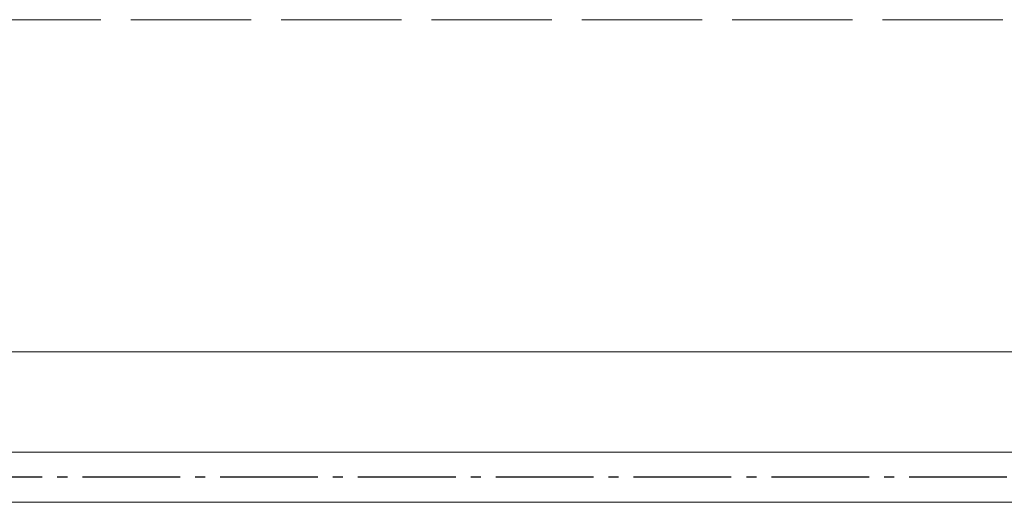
# Model space of a CAD drawing. Header units: inches. Extents: x 44881 to 156022, y 58140 to 83978.
# Tile 46 of 256: x 95550 to 95649, y 72383 to 72431. Entities that reach past the tile are written whole.
import ezdxf

# ---------------------------------------------------------------- set-up
doc = ezdxf.new("R2010")
doc.units = ezdxf.units.IN
doc.linetypes.add('ACAD_ISO02W100', pattern=[15, 12, -3])
doc.linetypes.add('AM_DIN_G_W050', pattern=[13.75, 9.75, -1.5, 1, -1.5])
for name, color, linetype, lineweight in [('!_A_01_TENKÁ', 8, 'Continuous', 13), ('!_A_03_ČIARKOVANÁ', 41, 'ACAD_ISO02W100', 13), ('AM_7', 4, 'AM_DIN_G_W050', 25)]:
    doc.layers.add(name, color=color, linetype=linetype, lineweight=lineweight)

msp = doc.modelspace()

# ---------------------------------------------------------------- linework, layer by layer
at = {"layer": '!_A_01_TENKÁ', "color": 14, "true_color": 0xa30000}
for p, q in [((97340.208, 72397.624), (93483.278, 72397.624)), ((93483.278, 72387.624), (97340.208, 72387.624)), ((97340.208, 72382.624), (93483.278, 72382.624))]:
    msp.add_line(p, q, dxfattribs=at)
at = {"layer": '!_A_03_ČIARKOVANÁ', "color": 14, "true_color": 0xa30000}
msp.add_lwpolyline([(93326.536, 72430.783), (109629.536, 72430.783)], dxfattribs=at)
at = {"layer": 'AM_7', "color": 14, "true_color": 0xa30000}
msp.add_line((97340.208, 72385.124), (93459.578, 72385.124), dxfattribs=at)

doc.saveas('drawing.dxf')
